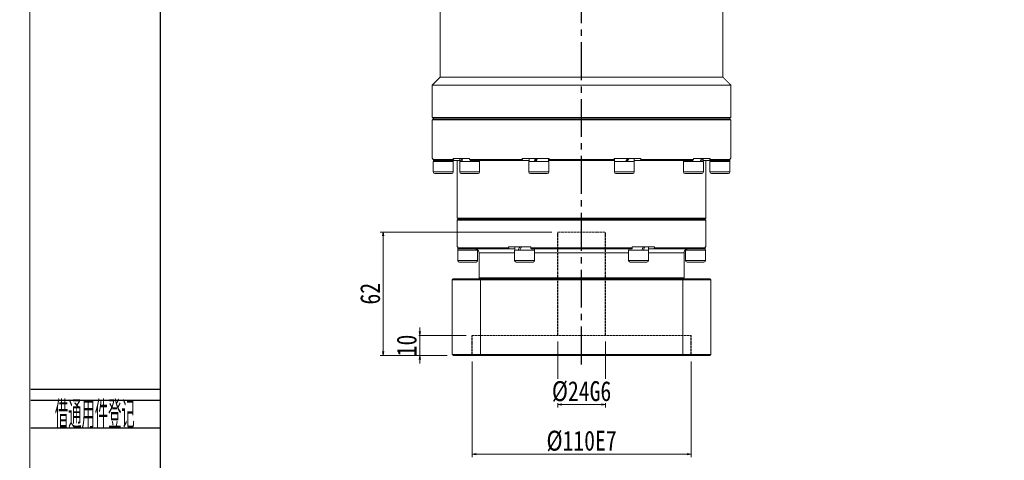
# Model space of a CAD drawing. Header units: millimetres. Extents: x -5 to 1102, y 0 to 778.
# Tile 2 of 4: x -5 to 490, y 261 to 482. Entities that reach past the tile are written whole.
import ezdxf
from ezdxf.enums import TextEntityAlignment as Align

# ---------------------------------------------------------------- set-up
doc = ezdxf.new("R2010")
doc.units = ezdxf.units.MM
doc.linetypes.add('CENTER2', pattern=[28.575, 19.05, -3.175, 3.175, -3.175])
doc.linetypes.add('DASHED', pattern=[0.75, 0.5, -0.25])
for name, color, linetype in [('2细线层', 4, 'Continuous'), ('3中心线层', 1, 'CENTER2'), ('6文字层', 3, 'Continuous')]:
    doc.layers.add(name, color=color, linetype=linetype)
doc.layers.add('图框_外框线', color=7, linetype='Continuous', lineweight=18)
doc.layers.add('尺寸线层', color=3, linetype='Continuous', lineweight=18)
doc.styles.add('PC_TEXTSTYLE', font='ISOCP.SHX', dxfattribs={"width": 0.707, "bigfont": 'GBCBIG.SHX'})
doc.styles.add('宋体', font='SimSun.ttf', dxfattribs={"width": 0.8})
doc.dimstyles.new('A水平标注$0', dxfattribs={"dimtxt": 3.5, "dimasz": 2, "dimexe": 1.5, "dimexo": 3, "dimgap": 1.1, "dimtad": 1, "dimtoh": 1, "dimdec": 4, "dimdsep": 46, "dimtxsty": '宋体', "dimblk": 'OPEN', "dimcen": 3, "dimclrd": 3, "dimclre": 3, "dimclrt": 6, "dimadec": 0, "dimazin": 0, "dimtm": 1e-09, "dimtfac": 1, "dimtdec": 4, "dimtix": 1, "dimtmove": 0, "dimatfit": 3, "dimldrblk": 'OPEN', "dimfxl": 0, "dimlwd": 13, "dimlwe": 13, "dimarcsym": 0})

# ---------------------------------------------------------------- blocks, each defined once
blk = doc.blocks.new('_Open')
at = {"color": 0, "linetype": 'ByBlock', "lineweight": -2}
for p, q in [((-1, 0.17), (0, 0)), ((-1, -0.17), (0, 0)), ((0, 0), (-1, 0))]:
    blk.add_line(p, q, dxfattribs=at)
blk = doc.blocks.new('*D34')
at = {"layer": 'Defpoints', "color": 0, "transparency": 16777216}
for p in [(222.19, 313.68), (332.19, 313.68), (332.19, 264.15)]:
    blk.add_point(p, dxfattribs=at)
at = {"layer": '尺寸线层', "color": 3, "lineweight": 13, "transparency": 16777216}
for p, q in [((222.19, 310.68), (222.19, 262.65)), ((332.19, 310.68), (332.19, 262.65)), ((224.19, 264.15), (330.19, 264.15))]:
    blk.add_line(p, q, dxfattribs=at)
at = {"layer": '尺寸线层', "color": 3, "lineweight": 13, "transparency": 16777216, "xscale": 2, "yscale": 2, "zscale": 2, "rotation": 180}
blk.add_blockref('_Open', (222.19, 264.15), dxfattribs=at)
at = {"layer": '尺寸线层', "color": 3, "lineweight": 13, "transparency": 16777216, "xscale": 2, "yscale": 2, "zscale": 2}
blk.add_blockref('_Open', (332.19, 264.15), dxfattribs=at)
at = {"layer": '尺寸线层', "color": 6, "transparency": 16777216, "insert": (277.19, 270.65), "char_height": 10, "attachment_point": 5, "style": '宋体', "bg_fill": 3, "box_fill_scale": 1.1, "bg_fill_color": 256, "bg_fill_true_color": 13158600, "bg_fill_transparency": 0}
blk.add_mtext('%%C110E7', dxfattribs=at)
blk = doc.blocks.new('*D35')
at = {"layer": 'Defpoints', "color": 0, "transparency": 16777216}
for p in [(265.19, 323.68), (289.19, 323.68)]:
    blk.add_point(p, dxfattribs=at)
at = {"layer": '尺寸线层', "color": 3, "lineweight": 13, "transparency": 16777216}
for p, q in [((265.19, 320.68), (265.19, 287.54)), ((289.19, 320.68), (289.19, 287.54)), ((267.19, 289.04), (287.19, 289.04))]:
    blk.add_line(p, q, dxfattribs=at)
at = {"layer": '尺寸线层', "color": 3, "lineweight": 13, "transparency": 16777216, "xscale": 2, "yscale": 2, "zscale": 2, "rotation": 180}
blk.add_blockref('_Open', (265.19, 289.04), dxfattribs=at)
at = {"layer": '尺寸线层', "color": 3, "lineweight": 13, "transparency": 16777216, "xscale": 2, "yscale": 2, "zscale": 2}
blk.add_blockref('_Open', (289.19, 289.04), dxfattribs=at)
at = {"layer": '尺寸线层', "color": 6, "transparency": 16777216, "insert": (277.19, 295.54), "char_height": 10, "attachment_point": 5, "style": '宋体', "bg_fill": 3, "box_fill_scale": 1.1, "bg_fill_color": 256, "bg_fill_true_color": 13158600, "bg_fill_transparency": 0}
blk.add_mtext('%%C24G6', dxfattribs=at)
at = {"layer": 'Defpoints', "color": 0, "transparency": 16777216}
blk.add_point((289.19, 289.04), dxfattribs=at)
blk = doc.blocks.new('*D36')
at = {"layer": 'Defpoints', "color": 0, "transparency": 16777216}
for p in [(222.19, 323.68), (195.84, 313.68), (212.69, 313.68)]:
    blk.add_point(p, dxfattribs=at)
at = {"layer": '尺寸线层', "color": 3, "lineweight": 13, "transparency": 16777216}
for p, q in [((195.84, 325.68), (195.84, 327.68)), ((219.19, 323.68), (194.34, 323.68)), ((195.84, 323.68), (195.84, 313.68)), ((209.69, 313.68), (194.34, 313.68)), ((195.84, 311.68), (195.84, 309.68))]:
    blk.add_line(p, q, dxfattribs=at)
at = {"layer": '尺寸线层', "color": 3, "lineweight": 13, "transparency": 16777216, "xscale": 2, "yscale": 2, "zscale": 2}
for p, rotation in [((195.84, 323.68), 270), ((195.84, 313.68), 90)]:
    blk.add_blockref('_Open', p, dxfattribs=dict(at, rotation=rotation))
at = {"layer": '尺寸线层', "color": 6, "transparency": 16777216, "insert": (189.34, 318.68), "char_height": 10, "attachment_point": 5, "rotation": 90, "style": '宋体', "bg_fill": 3, "box_fill_scale": 1.1, "bg_fill_color": 256, "bg_fill_true_color": 13158600, "bg_fill_transparency": 0}
blk.add_mtext('10', dxfattribs=at)
blk = doc.blocks.new('*D37')
at = {"layer": 'Defpoints', "color": 0, "transparency": 16777216}
for p in [(265.19, 375.68), (177.51, 313.68), (212.69, 313.68)]:
    blk.add_point(p, dxfattribs=at)
at = {"layer": '尺寸线层', "color": 3, "lineweight": 13, "transparency": 16777216}
for p, q in [((262.19, 375.68), (176.01, 375.68)), ((177.51, 373.68), (177.51, 315.68)), ((209.69, 313.68), (176.01, 313.68))]:
    blk.add_line(p, q, dxfattribs=at)
at = {"layer": '尺寸线层', "color": 3, "lineweight": 13, "transparency": 16777216, "xscale": 2, "yscale": 2, "zscale": 2}
for p, rotation in [((177.51, 375.68), 90), ((177.51, 313.68), 270)]:
    blk.add_blockref('_Open', p, dxfattribs=dict(at, rotation=rotation))
at = {"layer": '尺寸线层', "color": 6, "transparency": 16777216, "insert": (171.01, 344.68), "char_height": 10, "attachment_point": 5, "rotation": 90, "style": '宋体', "bg_fill": 3, "box_fill_scale": 1.1, "bg_fill_color": 256, "bg_fill_true_color": 13158600, "bg_fill_transparency": 0}
blk.add_mtext('62', dxfattribs=at)

msp = doc.modelspace()

# ---------------------------------------------------------------- linework, layer by layer
at = {"color": 7, "linetype": 'Continuous', "lineweight": 15}
for p, q in [((348.19056, 453.47981), (206.19056, 453.47981)), ((352.19056, 449.47981), (202.19056, 449.47981)), ((352.19056, 433.27981), (202.19056, 433.27981)), ((202.19056, 431.97981), (277.19056, 431.97981)), ((277.19056, 432.47981), (202.69056, 432.47981)), ((351.69056, 432.47981), (277.19056, 432.47981)), ((277.19056, 431.97981), (352.19056, 431.97981)), ((202.19056, 412.67981), (202.5253, 412.67981)), ((202.5253, 412.17981), (202.5253, 412.67981)), ((212.62473, 412.17981), (202.5253, 412.17981)), ((207.69056, 411.07981), (202.69056, 411.07981)), ((203.01515, 411.67981), (213.09817, 411.67981)), ((212.69056, 411.07981), (207.69056, 411.07981)), ((212.62473, 412.67981), (212.62473, 412.17981)), ((212.62473, 412.67981), (220.94547, 412.67981)), ((216.02388, 411.67981), (213.09817, 411.67981)), ((223.90281, 411.07981), (215.96388, 411.07981)), ((220.94547, 412.17981), (220.94547, 412.67981)), ((247.38611, 412.17981), (220.94547, 412.17981)), ((221.26462, 411.67981), (247.66231, 411.67981)), ((225.96388, 411.07981), (223.90281, 411.07981)), ((247.38611, 412.67981), (247.38611, 412.17981)), ((247.38611, 412.67981), (260.84935, 412.67981)), ((250.77388, 411.67981), (247.66231, 411.67981)), ((260.46917, 411.07981), (250.71388, 411.07981)), ((260.71388, 411.07981), (260.46917, 411.07981)), ((260.87851, 411.67981), (260.65388, 411.67981)), ((260.84935, 412.17981), (260.84935, 412.67981)), ((293.53178, 412.17981), (260.84935, 412.17981)), ((260.87589, 411.67981), (293.50524, 411.67981)), ((293.72725, 411.67981), (293.41173, 411.67981)), ((293.53178, 412.67981), (293.53178, 412.17981)), ((293.53178, 412.67981), (306.99502, 412.67981)), ((303.66725, 411.07981), (293.66725, 411.07981)), ((306.71882, 411.67981), (303.60725, 411.67981)), ((306.71882, 411.67981), (333.11651, 411.67981)), ((306.99502, 412.17981), (306.99502, 412.67981)), ((333.43566, 412.17981), (306.99502, 412.17981)), ((338.41725, 411.07981), (328.41725, 411.07981)), ((333.43566, 412.67981), (333.43566, 412.17981)), ((333.43566, 412.67981), (341.7564, 412.67981)), ((341.28296, 411.67981), (338.35725, 411.67981)), ((341.28296, 411.67981), (351.36598, 411.67981)), ((351.69056, 411.07981), (341.69056, 411.07981)), ((341.7564, 412.17981), (341.7564, 412.67981)), ((351.85583, 412.17981), (341.7564, 412.17981)), ((351.85583, 412.67981), (351.85583, 412.17981)), ((351.85583, 412.67981), (352.19056, 412.67981)), ((207.69056, 405.82981), (202.69056, 405.82981)), ((212.69056, 405.82981), (207.69056, 405.82981)), ((223.90281, 405.82981), (215.96388, 405.82981)), ((225.96388, 405.82981), (223.90281, 405.82981)), ((260.46917, 405.82981), (250.71388, 405.82981)), ((260.71388, 405.82981), (260.46917, 405.82981)), ((303.66725, 405.82981), (293.66725, 405.82981)), ((338.41725, 405.82981), (328.41725, 405.82981)), ((351.69056, 405.82981), (341.69056, 405.82981)), ((203.44056, 405.07981), (207.69056, 405.07981)), ((207.69056, 405.07981), (211.94056, 405.07981)), ((216.71388, 405.07981), (223.46197, 405.07981)), ((223.46197, 405.07981), (225.21388, 405.07981)), ((251.46388, 405.07981), (259.75587, 405.07981)), ((259.75587, 405.07981), (259.96388, 405.07981)), ((294.41725, 405.07981), (302.91725, 405.07981)), ((329.16725, 405.07981), (337.66725, 405.07981)), ((342.44056, 405.07981), (350.94056, 405.07981)), ((339.69056, 382.67981), (214.69056, 382.67981)), ((214.69056, 381.67981), (277.19056, 381.67981)), ((277.19056, 382.17981), (215.19056, 382.17981)), ((215.19056, 382.17981), (339.19056, 382.17981)), ((339.19056, 382.17981), (277.19056, 382.17981)), ((277.19056, 381.67981), (339.69056, 381.67981)), ((214.69056, 368.17981), (215.02445, 368.17981)), ((219.94056, 366.57981), (214.94056, 366.57981)), ((215.02445, 367.67981), (215.02445, 368.17981)), ((240.52018, 367.67981), (215.02445, 367.67981)), ((215.51811, 367.17981), (240.8424, 367.17981)), ((224.94056, 366.57981), (219.94056, 366.57981)), ((240.52018, 368.17981), (240.52018, 367.67981)), ((240.52018, 368.17981), (251.69483, 368.17981)), ((240.8424, 367.17981), (243.62556, 367.17981)), ((252.89569, 366.57981), (243.56556, 366.57981)), ((251.69483, 367.67981), (251.69483, 368.17981)), ((302.68629, 367.67981), (251.69483, 367.67981)), ((251.86628, 367.17981), (302.51485, 367.17981)), ((253.56556, 366.57981), (252.89569, 366.57981)), ((253.87732, 367.17981), (254.06556, 367.17981)), ((300.31556, 367.17981), (300.50381, 367.17981)), ((310.81556, 366.57981), (300.81556, 366.57981)), ((302.68629, 368.17981), (302.68629, 367.67981)), ((302.68629, 368.17981), (313.86095, 368.17981)), ((310.75556, 367.17981), (313.53873, 367.17981)), ((313.53873, 367.17981), (338.86302, 367.17981)), ((313.86095, 367.67981), (313.86095, 368.17981)), ((339.35668, 367.67981), (313.86095, 367.67981)), ((339.44056, 366.57981), (329.44056, 366.57981)), ((339.35668, 368.17981), (339.35668, 367.67981)), ((339.35668, 368.17981), (339.69056, 368.17981)), ((219.94056, 361.32981), (214.94056, 361.32981)), ((224.94056, 361.32981), (219.94056, 361.32981)), ((225.69056, 365.17981), (243.56556, 365.17981)), ((252.89569, 361.32981), (243.56556, 361.32981)), ((253.56556, 361.32981), (252.89569, 361.32981)), ((253.56556, 365.17981), (300.81556, 365.17981)), ((310.81556, 361.32981), (300.81556, 361.32981)), ((310.81556, 365.17981), (328.69056, 365.17981)), ((339.44056, 361.32981), (329.44056, 361.32981)), ((215.69056, 360.57981), (219.94056, 360.57981)), ((219.94056, 360.57981), (224.19056, 360.57981)), ((244.31556, 360.57981), (252.24617, 360.57981)), ((252.24617, 360.57981), (252.81556, 360.57981)), ((301.56556, 360.57981), (310.06556, 360.57981)), ((330.19056, 360.57981), (338.69056, 360.57981)), ((212.19056, 351.67981), (226.38456, 351.67981)), ((212.19056, 351.67981), (212.19056, 314.17981)), ((226.55708, 352.17981), (212.69056, 352.17981)), ((328.69056, 352.67981), (225.69056, 352.67981)), ((226.38456, 351.67981), (327.99657, 351.67981)), ((226.38456, 314.17981), (226.38456, 351.67981)), ((327.82405, 352.17981), (226.55708, 352.17981)), ((341.69056, 352.17981), (327.82405, 352.17981)), ((327.99657, 351.67981), (342.19056, 351.67981)), ((327.99657, 351.67981), (327.99657, 314.17981)), ((342.19056, 314.17981), (342.19056, 351.67981)), ((226.38456, 314.17981), (212.19056, 314.17981)), ((212.69056, 313.67981), (226.55708, 313.67981)), ((327.99657, 314.17981), (226.38456, 314.17981)), ((226.55708, 313.67981), (327.82405, 313.67981)), ((327.82405, 313.67981), (341.69056, 313.67981)), ((342.19056, 314.17981), (327.99657, 314.17981))]:
    msp.add_line(p, q, dxfattribs=at)
at = {"color": 6, "linetype": 'DASHED', "lineweight": 15}
for p, q in [((265.19056, 375.67981), (289.19056, 375.67981)), ((222.19056, 323.67981), (332.19056, 323.67981))]:
    msp.add_line(p, q, dxfattribs=at)
at = {"color": 7, "linetype": 'Continuous', "lineweight": 15}
for centre, radius, start, end in [((203.44056, 405.82981), 0.75, 180, 270), ((211.94056, 405.82981), 0.75, 270, 0), ((216.71388, 405.82981), 0.75, 180, 270), ((225.21388, 405.82981), 0.75, 270, 0), ((251.46388, 405.82981), 0.75, 180, 270), ((259.96388, 405.82981), 0.75, 270, 0), ((294.41725, 405.82981), 0.75, 180, 270), ((302.91725, 405.82981), 0.75, 270, 0), ((329.16725, 405.82981), 0.75, 180, 270), ((337.66725, 405.82981), 0.75, 270, 0), ((342.44056, 405.82981), 0.75, 180, 270), ((350.94056, 405.82981), 0.75, 270, 0), ((223.69056, 365.17981), 2, 0, 30.1681269), ((330.69056, 365.17981), 2, 149.8150812, 180), ((215.69056, 361.32981), 0.75, 180, 270), ((224.19056, 361.32981), 0.75, 270, 0), ((244.31556, 361.32981), 0.75, 180, 270), ((252.81556, 361.32981), 0.75, 270, 0), ((301.56556, 361.32981), 0.75, 180, 270), ((310.06556, 361.32981), 0.75, 270, 0), ((330.19056, 361.32981), 0.75, 180, 270), ((338.69056, 361.32981), 0.75, 270, 0)]:
    msp.add_arc(centre, radius, start, end, dxfattribs=at)
at = {"color": 7, "linetype": 'Continuous', "lineweight": 15, "extrusion": (0, 0, -1)}
for centre, major_axis, ratio, start_param, end_param in [((207.69056, 411.07981), (0, 8.55633), 0.577350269, 4.71238898, 4.809291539), ((220.96388, 412.67981), (3.53747, 8.43319), 0.408881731, 4.354424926, 4.542528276), ((220.96388, 411.07981), (3.53747, 8.43319), 0.408881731, 4.542528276, 4.730631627), ((255.71388, 412.67981), (4.80121, 8.53127), 0.13629391, 4.44773239, 4.63583574), ((255.71388, 412.67981), (3.24616, 5.76811), 0.13629391, 4.355607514, 4.63583574), ((255.71388, 411.07981), (4.80121, 8.53127), 0.13629391, 4.63583574, 4.823939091), ((298.66725, 412.67981), (4.80121, 8.53127), 0.13629391, 1.494243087, 1.682346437), ((298.66725, 411.07981), (3.24616, 5.76811), 0.13629391, 1.214014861, 1.494243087), ((298.66725, 411.07981), (4.80121, 8.53127), 0.13629391, 1.306139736, 1.494243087), ((333.41725, 412.67981), (3.53747, 8.43319), 0.408881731, 1.400935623, 1.589038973), ((333.41725, 411.07981), (3.53747, 8.43319), 0.408881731, 1.212832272, 1.400935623), ((346.69056, 412.67981), (0, 8.55633), 0.577350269, 1.661661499, 1.758899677), ((346.69056, 411.07981), (0, 8.55633), 0.577350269, 1.473893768, 1.570796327), ((219.94056, 368.17981), (0, 8.55633), 0.577350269, 4.618754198, 4.71238898), ((219.94056, 366.57981), (0, 8.55633), 0.577350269, 4.71238898, 4.837645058), ((248.56556, 368.17981), (4.54557, 8.49348), 0.227735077, 4.403003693, 4.591107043), ((248.56556, 366.57981), (4.54557, 8.49348), 0.227735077, 4.591107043, 4.779210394), ((248.56556, 368.17981), (3.07332, 5.74255), 0.227735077, 4.452374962, 4.591107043), ((305.81556, 368.17981), (4.54557, 8.49348), 0.227735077, 1.44951439, 1.63761774), ((305.81556, 366.57981), (3.07332, 5.74255), 0.227735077, 1.310782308, 1.44951439), ((305.81556, 366.57981), (4.54557, 8.49348), 0.227735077, 1.261411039, 1.44951439), ((334.44056, 368.17981), (0, 8.55633), 0.577350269, 1.570796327, 1.758899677), ((334.44056, 366.57981), (0, 8.55633), 0.577350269, 1.477161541, 1.570796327)]:
    msp.add_ellipse(centre, major_axis=major_axis, ratio=ratio, start_param=start_param, end_param=end_param, dxfattribs=at)
at = {"color": 7, "linetype": 'Continuous', "lineweight": 15}
for points in [[(206.19056, 453.47981), (206.19056, 493.67981)], [(348.19056, 493.67981), (348.19056, 453.47981)], [(202.19056, 449.47981), (206.19056, 453.47981)], [(348.19056, 453.47981), (352.19056, 449.47981)], [(202.19056, 433.27981), (202.19056, 449.47981)], [(352.19056, 449.47981), (352.19056, 433.27981)], [(202.99056, 432.47981), (202.19056, 433.27981)], [(202.19056, 431.97981), (202.69056, 432.47981)], [(202.19056, 412.67981), (202.19056, 431.97981)], [(352.19056, 433.27981), (351.39056, 432.47981)], [(351.69056, 432.47981), (352.19056, 431.97981)], [(352.19056, 431.97981), (352.19056, 412.67981)], [(202.5253, 412.17981), (203.01515, 411.67981)], [(202.69056, 405.82981), (202.69056, 411.07981)], [(213.09817, 411.67981), (212.62473, 412.17981)], [(212.63056, 411.67981), (212.63056, 411.07981)], [(212.69056, 411.07981), (212.69056, 405.82981)], [(214.69056, 382.67981), (214.69056, 411.67981)], [(215.96388, 405.82981), (215.96388, 411.07981)], [(216.02388, 411.07981), (216.02388, 412.67981)], [(220.94547, 412.17981), (221.26462, 411.67981)], [(225.90388, 411.67981), (225.90388, 411.07981)], [(225.96388, 411.07981), (225.96388, 405.82981)], [(247.66231, 411.67981), (247.38611, 412.17981)], [(250.71388, 405.82981), (250.71388, 411.07981)], [(250.77388, 411.07981), (250.77388, 412.67981)], [(260.65388, 412.67981), (260.65388, 411.07981)], [(260.71388, 411.07981), (260.71388, 405.82981)], [(260.84935, 412.17981), (260.87589, 411.67981)], [(293.50524, 411.67981), (293.53178, 412.17981)], [(293.66725, 405.82981), (293.66725, 411.07981)], [(293.72725, 411.07981), (293.72725, 412.67981)], [(303.60725, 412.67981), (303.60725, 411.07981)], [(303.66725, 411.07981), (303.66725, 405.82981)], [(306.99502, 412.17981), (306.71882, 411.67981)], [(328.41725, 405.82981), (328.41725, 411.07981)], [(328.47725, 411.07981), (328.47725, 411.67981)], [(333.11651, 411.67981), (333.43566, 412.17981)], [(338.35725, 412.67981), (338.35725, 411.07981)], [(338.41725, 411.07981), (338.41725, 405.82981)], [(339.69056, 411.67981), (339.69056, 382.67981)], [(341.7564, 412.17981), (341.28296, 411.67981)], [(341.69056, 405.82981), (341.69056, 411.07981)], [(341.75056, 411.07981), (341.75056, 411.67981)], [(351.36598, 411.67981), (351.85583, 412.17981)], [(351.69056, 411.07981), (351.69056, 405.82981)], [(215.19056, 382.17981), (214.69056, 382.67981)], [(214.69056, 381.67981), (215.19056, 382.17981)], [(214.69056, 368.17981), (214.69056, 381.67981)], [(339.69056, 382.67981), (339.19056, 382.17981)], [(339.19056, 382.17981), (339.69056, 381.67981)], [(339.69056, 381.67981), (339.69056, 368.17981)], [(214.94056, 361.32981), (214.94056, 366.57981)], [(215.02445, 367.67981), (215.51811, 367.17981)], [(224.88056, 366.80487), (224.88056, 366.57981)], [(224.94056, 366.57981), (224.94056, 361.32981)], [(240.8424, 367.17981), (240.52018, 367.67981)], [(243.56556, 361.32981), (243.56556, 366.57981)], [(243.62556, 366.57981), (243.62556, 368.17981)], [(251.69483, 367.67981), (251.86628, 367.17981)], [(253.50556, 367.17981), (253.50556, 366.57981)], [(253.56556, 366.57981), (253.56556, 361.32981)], [(300.81556, 361.32981), (300.81556, 366.57981)], [(300.87556, 366.57981), (300.87556, 367.17981)], [(302.51485, 367.17981), (302.68629, 367.67981)], [(310.75556, 368.17981), (310.75556, 366.57981)], [(310.81556, 366.57981), (310.81556, 361.32981)], [(313.86095, 367.67981), (313.53873, 367.17981)], [(329.44056, 361.32981), (329.44056, 366.57981)], [(329.50056, 366.57981), (329.50056, 366.77221)], [(338.86302, 367.17981), (339.35668, 367.67981)], [(339.44056, 366.57981), (339.44056, 361.32981)], [(225.69056, 352.67981), (225.69056, 365.17981)], [(328.69056, 365.17981), (328.69056, 352.67981)], [(212.19056, 351.67981), (212.69056, 352.17981)], [(226.19056, 352.17981), (225.69056, 352.67981)], [(226.55708, 352.17981), (226.38456, 351.67981)], [(327.99657, 351.67981), (327.82405, 352.17981)], [(328.69056, 352.67981), (328.19056, 352.17981)], [(341.69056, 352.17981), (342.19056, 351.67981)], [(212.69056, 313.67981), (212.19056, 314.17981)], [(226.38456, 314.17981), (226.55708, 313.67981)], [(327.82405, 313.67981), (327.99657, 314.17981)], [(342.19056, 314.17981), (341.69056, 313.67981)]]:
    msp.add_open_spline(points, degree=1, dxfattribs=at)
for points, knots in [([(225.42033, 366.18663), (225.41764, 366.19446), (225.40885, 366.21999), (225.03772, 366.77967), (224.43045, 367.133), (223.96559, 367.16936), (223.83194, 367.17981)], [0, 0, 0, 0, 0.326549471, 1.065534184, 1.708406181, 1.967821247, 1.967821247, 1.967821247, 1.967821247]), ([(253.50556, 367.03808), (253.54161, 367.05902), (253.72459, 367.16535), (253.8093, 367.17337), (253.87732, 367.17981)], [0, 0, 0, 0, 0.0791132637, 0.4016294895, 0.4016294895, 0.4016294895, 0.4016294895]), ([(300.50381, 367.17981), (300.5898, 367.16806), (300.67896, 367.15588), (300.86882, 367.04697), (300.87556, 367.0431)], [0, 0, 0, 0, 0.3845346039, 0.3986983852, 0.3986983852, 0.3986983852, 0.3986983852]), ([(330.54919, 367.17981), (330.36514, 367.16082), (329.82087, 367.10468), (329.33133, 366.71598), (329.04806, 366.35658), (328.93158, 366.13178), (328.95482, 366.17542), (328.9608, 366.18664)], [0, 0, 0, 0, 0.371254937, 1.097915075, 1.483628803, 1.880459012, 2.017902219, 2.017902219, 2.017902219, 2.017902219])]:
    msp.add_open_spline(points, degree=3, knots=knots, dxfattribs=at)
at = {"layer": '2细线层'}
for p, q in [((0.40046, 296.7035), (65.49494, 296.7035)), ((0.40046, 291.14263), (65.49494, 291.14263)), ((0.40046, 277.24045), (65.49494, 277.24045))]:
    msp.add_line(p, q, dxfattribs=at)
at = {"layer": '3中心线层'}
msp.add_line((277.19056, 309.131), (277.19056, 505.17981), dxfattribs=at)
at = {"layer": '3中心线层', "color": 6, "linetype": 'DASHED'}
for p, q in [((222.19056, 313.67981), (222.19056, 323.67981)), ((332.19056, 313.67981), (332.19056, 323.67981))]:
    msp.add_line(p, q, dxfattribs=at)
at = {"layer": '图框_外框线', "color": 3}
msp.add_lwpolyline([(0, 0), (1100.31493, 0), (1100.31493, 778.07984), (0, 778.07984)], close=True, dxfattribs=at)
at = {"layer": '图框_外框线', "color": 3, "lineweight": 25}
msp.add_lwpolyline([(65.49494, 13.09899), (1087.21594, 13.09899), (1087.21594, 764.98086), (65.49494, 764.98086)], close=True, dxfattribs=at)

# ---------------------------------------------------------------- texts
at = {"layer": '6文字层', "color": 3, "style": 'PC_TEXTSTYLE', "width": 0.667}
msp.add_text('借通用件登记', height=13.902182, dxfattribs=at).set_placement((32.59471, 284.56018), align=Align.MIDDLE)

# ---------------------------------------------------------------- next in the draw order: dimensions: what is measured, and where the dimension line sits
at = {"layer": '尺寸线层'}
dim = msp.add_linear_dim(base=(332.19056, 264.15326), p1=(222.19056, 313.67981), p2=(332.19056, 313.67981), text='%%C<>E7', dimstyle='A水平标注$0', override={"dimtxt": 10, "dimgap": 1.5, "dimblk": 'Open', "dimtfill": 1, "dimtfillclr": 256}, dxfattribs=at)
dim.commit()
dim.dimension.update_dxf_attribs({"geometry": '*D34', "text_midpoint": (277.19056, 264.15326), "dimtype": 160})

# ---------------------------------------------------------------- next in the draw order: dimensions: what is measured, and where the dimension line sits
dim = msp.add_linear_dim(base=(195.83816, 313.67981), p1=(222.19056, 323.67981), p2=(212.69056, 313.67981), angle=90, dimstyle='A水平标注$0', override={"dimtxt": 10, "dimgap": 1.5, "dimblk": 'Open', "dimtfill": 1, "dimtfillclr": 256}, dxfattribs=at)
dim.commit()
dim.dimension.update_dxf_attribs({"geometry": '*D36', "text_midpoint": (189.33816, 318.67981)})
dim = msp.add_linear_dim(base=(289.19056, 289.04259), p1=(265.19056, 323.67981), p2=(289.19056, 323.67981), text='%%C<>G6', dimstyle='A水平标注$0', override={"dimtxt": 10, "dimgap": 1.5, "dimblk": 'Open', "dimtfill": 1, "dimtfillclr": 256}, dxfattribs=at)
dim.commit()
dim.dimension.update_dxf_attribs({"geometry": '*D35', "text_midpoint": (277.19056, 289.04259), "dimtype": 160})

# ---------------------------------------------------------------- next in the draw order: linework, layer by layer
at = {"layer": '3中心线层', "color": 6, "linetype": 'DASHED'}
msp.add_line((289.19056, 323.67981), (289.19056, 375.67981), dxfattribs=at)

# ---------------------------------------------------------------- next in the draw order: dimensions: what is measured, and where the dimension line sits
at = {"layer": '尺寸线层'}
dim = msp.add_linear_dim(base=(177.51309, 313.67981), p1=(265.19056, 375.67981), p2=(212.69056, 313.67981), angle=90, dimstyle='A水平标注$0', override={"dimtxt": 10, "dimgap": 1.5, "dimblk": 'Open', "dimtfill": 1, "dimtfillclr": 256}, dxfattribs=at)
dim.commit()
dim.dimension.update_dxf_attribs({"geometry": '*D37', "text_midpoint": (171.01309, 344.67981)})

# ---------------------------------------------------------------- next in the draw order: linework, layer by layer
at = {"layer": '3中心线层', "color": 6, "linetype": 'DASHED'}
msp.add_line((265.19056, 323.67981), (265.19056, 375.67981), dxfattribs=at)

doc.saveas('drawing.dxf')
